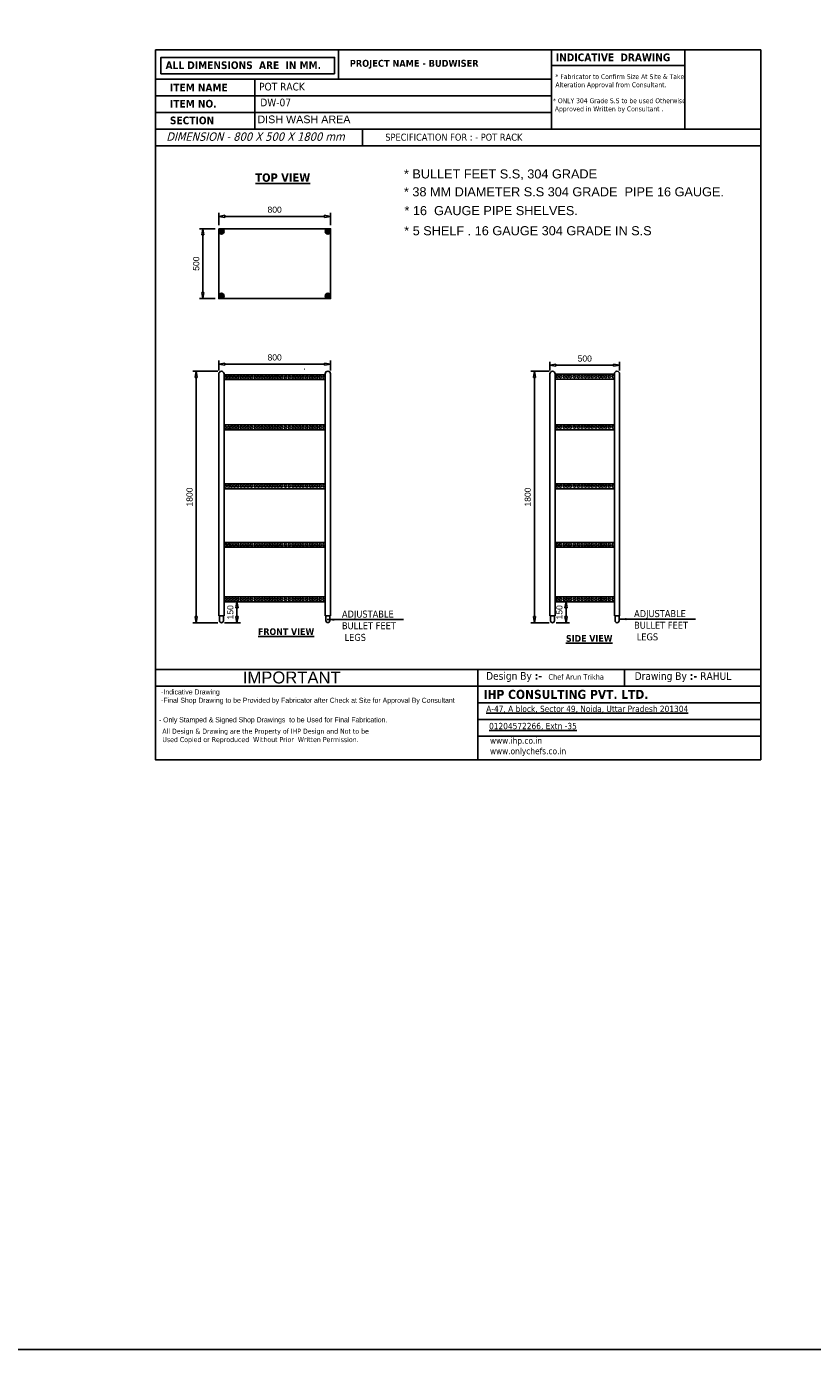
# Model space of a CAD drawing. Header units: millimetres. Extents: x 19005 to 129500, y -3989 to 12792.
# Tile 13 of 20: x 79583 to 85210, y -3989 to 5483. Entities that reach past the tile are written whole.
import ezdxf

# ---------------------------------------------------------------- set-up
doc = ezdxf.new("R2010")
doc.units = ezdxf.units.MM
doc.styles.get("Standard").update_dxf_attribs({"font": 'arial.ttf'})
doc.styles.add('style1', font='txt.shx')
doc.dimstyles.new('LBF 50', dxfattribs={"dimscale": 25, "dimtxt": 1.75, "dimasz": 1.75, "dimexe": 1, "dimexo": 1, "dimgap": 1, "dimtad": 1, "dimdec": 0, "dimrnd": 5, "dimzin": 12, "dimdsep": 46, "dimtxsty": 'Standard', "dimblk": 'CLOSEDBLANK', "dimcen": 0, "dimclrd": 256, "dimclre": 256, "dimclrt": 256, "dimadec": 0, "dimazin": 3, "dimtfac": 1, "dimtdec": 0, "dimtofl": 0, "dimtmove": 0, "dimatfit": 3, "dimldrblk": 'CLOSEDBLANK', "dimfxl": 0.18, "dimtolj": 1, "dimtzin": 0, "dimlwd": -1, "dimlwe": -1, "dimarcsym": 0})
doc.dimstyles.get("Standard").update_dxf_attribs({"dimscale": 1.002, "dimtxt": 50.18, "dimasz": 35.18, "dimexe": 0.18, "dimexo": 0.0625, "dimgap": 0.09, "dimtad": 0, "dimtih": 1, "dimtoh": 1, "dimdec": 0, "dimzin": 0, "dimdsep": 46, "dimtxsty": 'Standard', "dimcen": 0.09, "dimclrd": 256, "dimclrt": 7, "dimadec": 0, "dimazin": 0, "dimtfac": 1, "dimtdec": 0, "dimtofl": 0, "dimtmove": 0, "dimatfit": 3, "dimfxl": 1, "dimtfillclr": 256, "dimtolj": 1, "dimtzin": 0, "dimarcsym": 0})

# ---------------------------------------------------------------- blocks, each defined once
blk = doc.blocks.new('_ClosedBlank')
at = {"color": 0, "linetype": 'ByBlock', "lineweight": -2}
for p, q in [((-1, 0.17), (0, 0)), ((-1, 0.17), (-1, -0.17)), ((0, 0), (-1, -0.17))]:
    blk.add_line(p, q, dxfattribs=at)
blk = doc.blocks.new('*D118')
at = {"transparency": 16777216}
for p, q in [((80959.7, 4059.5), (80959.7, 4148.3)), ((81003.5, 4123.3), (81715.6, 4123.3)), ((81759.4, 4059.5), (81759.4, 4148.3))]:
    blk.add_line(p, q, dxfattribs=at)
at = {"layer": 'Defpoints', "color": 0, "transparency": 16777216}
for p in [(81759.4, 4123.3), (80959.7, 4034.5), (81759.4, 4034.5)]:
    blk.add_point(p, dxfattribs=at)
at = {"transparency": 16777216, "xscale": 43.75, "yscale": 43.75, "zscale": 43.75, "rotation": 180}
blk.add_blockref('_ClosedBlank', (80959.7, 4123.3), dxfattribs=at)
at = {"transparency": 16777216, "xscale": 43.75, "yscale": 43.75, "zscale": 43.75}
blk.add_blockref('_ClosedBlank', (81759.4, 4123.3), dxfattribs=at)
at = {"transparency": 16777216, "insert": (81359.5, 4170.6), "char_height": 43.75, "attachment_point": 5}
blk.add_mtext('\\A1;800', dxfattribs=at)
blk = doc.blocks.new('*D117')
at = {"transparency": 16777216}
for p, q in [((80934.7, 4034.6), (80820.3, 4034.6)), ((80845.3, 3990.8), (80845.3, 3578.2)), ((80934.7, 3534.5), (80820.3, 3534.5))]:
    blk.add_line(p, q, dxfattribs=at)
at = {"layer": 'Defpoints', "color": 0, "transparency": 16777216}
for p in [(80959.7, 4034.6), (80845.3, 3534.5), (80959.7, 3534.5)]:
    blk.add_point(p, dxfattribs=at)
at = {"transparency": 16777216, "xscale": 43.75, "yscale": 43.75, "zscale": 43.75}
for p, rotation in [((80845.3, 4034.6), 90), ((80845.3, 3534.5), 270)]:
    blk.add_blockref('_ClosedBlank', p, dxfattribs=dict(at, rotation=rotation))
at = {"transparency": 16777216, "insert": (80798, 3784.5), "char_height": 43.75, "attachment_point": 5, "rotation": 90}
blk.add_mtext('\\A1;500', dxfattribs=at)
blk = doc.blocks.new('*D119')
at = {"transparency": 16777216}
for p, q in [((80953.5, 3013.9), (80772.8, 3013.9)), ((80797.8, 1257.5), (80797.8, 2970.2)), ((80953.5, 1213.8), (80772.8, 1213.8))]:
    blk.add_line(p, q, dxfattribs=at)
at = {"layer": 'Defpoints', "color": 0, "transparency": 16777216}
for p in [(80797.8, 3013.9), (80978.5, 3013.9), (80978.5, 1213.8)]:
    blk.add_point(p, dxfattribs=at)
at = {"transparency": 16777216, "xscale": 43.75, "yscale": 43.75, "zscale": 43.75}
for p, rotation in [((80797.8, 3013.9), 90), ((80797.8, 1213.8), 270)]:
    blk.add_blockref('_ClosedBlank', p, dxfattribs=dict(at, rotation=rotation))
at = {"transparency": 16777216, "insert": (80750.4, 2113.9), "char_height": 43.75, "attachment_point": 5, "rotation": 90}
blk.add_mtext('\\A1;1800', dxfattribs=at)
blk = doc.blocks.new('*D120')
at = {"transparency": 16777216}
for p, q in [((81022.5, 1363.8), (81114.8, 1363.8)), ((81089.8, 1320), (81089.8, 1257.6)), ((81001.5, 1213.9), (81114.8, 1213.9))]:
    blk.add_line(p, q, dxfattribs=at)
at = {"layer": 'Defpoints', "color": 0, "transparency": 16777216}
for p in [(80997.5, 1363.8), (80976.5, 1213.9), (81089.8, 1213.9)]:
    blk.add_point(p, dxfattribs=at)
at = {"transparency": 16777216, "xscale": 43.75, "yscale": 43.75, "zscale": 43.75}
for p, rotation in [((81089.8, 1363.8), 90), ((81089.8, 1213.9), 270)]:
    blk.add_blockref('_ClosedBlank', p, dxfattribs=dict(at, rotation=rotation))
at = {"transparency": 16777216, "insert": (81042.5, 1288.8), "char_height": 43.75, "attachment_point": 5, "rotation": 90}
blk.add_mtext('\\A1;150', dxfattribs=at)
blk = doc.blocks.new('*D121')
at = {"transparency": 16777216}
for p, q in [((83323.7, 3013.8), (83194, 3013.8)), ((83219, 1257.5), (83219, 2970)), ((83323.7, 1213.8), (83194, 1213.8))]:
    blk.add_line(p, q, dxfattribs=at)
at = {"layer": 'Defpoints', "color": 0, "transparency": 16777216}
for p in [(83219, 3013.8), (83348.7, 3013.8), (83348.7, 1213.8)]:
    blk.add_point(p, dxfattribs=at)
at = {"transparency": 16777216, "xscale": 43.75, "yscale": 43.75, "zscale": 43.75}
for p, rotation in [((83219, 3013.8), 90), ((83219, 1213.8), 270)]:
    blk.add_blockref('_ClosedBlank', p, dxfattribs=dict(at, rotation=rotation))
at = {"transparency": 16777216, "insert": (83171.6, 2113.8), "char_height": 43.75, "attachment_point": 5, "rotation": 90}
blk.add_mtext('\\A1;1800', dxfattribs=at)
blk = doc.blocks.new('*D122')
at = {"transparency": 16777216}
for p, q in [((83392.7, 1363.8), (83470.5, 1363.8)), ((83445.5, 1257.5), (83445.5, 1320)), ((83373.7, 1213.8), (83470.5, 1213.8))]:
    blk.add_line(p, q, dxfattribs=at)
at = {"layer": 'Defpoints', "color": 0, "transparency": 16777216}
for p in [(83367.7, 1363.8), (83445.5, 1363.8), (83348.7, 1213.8)]:
    blk.add_point(p, dxfattribs=at)
at = {"transparency": 16777216, "xscale": 43.75, "yscale": 43.75, "zscale": 43.75}
for p, rotation in [((83445.5, 1363.8), 90), ((83445.5, 1213.8), 270)]:
    blk.add_blockref('_ClosedBlank', p, dxfattribs=dict(at, rotation=rotation))
at = {"transparency": 16777216, "insert": (83398.2, 1288.8), "char_height": 43.75, "attachment_point": 5, "rotation": 90}
blk.add_mtext('\\A1;150', dxfattribs=at)
blk = doc.blocks.new('*D123')
at = {"transparency": 16777216}
for p, q in [((80959.5, 3019.9), (80959.5, 3090.4)), ((81003.2, 3065.4), (81715.7, 3065.4)), ((81759.5, 3019.9), (81759.5, 3090.4))]:
    blk.add_line(p, q, dxfattribs=at)
at = {"layer": 'Defpoints', "color": 0, "transparency": 16777216}
for p in [(81759.5, 3065.4), (80959.5, 2994.9), (81759.5, 2994.9)]:
    blk.add_point(p, dxfattribs=at)
at = {"transparency": 16777216, "xscale": 43.75, "yscale": 43.75, "zscale": 43.75, "rotation": 180}
blk.add_blockref('_ClosedBlank', (80959.5, 3065.4), dxfattribs=at)
at = {"transparency": 16777216, "xscale": 43.75, "yscale": 43.75, "zscale": 43.75}
blk.add_blockref('_ClosedBlank', (81759.5, 3065.4), dxfattribs=at)
at = {"transparency": 16777216, "insert": (81359.5, 3112.8), "char_height": 43.75, "attachment_point": 5}
blk.add_mtext('\\A1;800', dxfattribs=at)
blk = doc.blocks.new('*D124')
at = {"transparency": 16777216}
for p, q in [((83329.7, 3019.8), (83329.7, 3082.8)), ((83785.6, 3057.8), (83373.5, 3057.8)), ((83829.3, 3020.3), (83829.3, 3082.8))]:
    blk.add_line(p, q, dxfattribs=at)
at = {"layer": 'Defpoints', "color": 0, "transparency": 16777216}
for p in [(83329.7, 3057.8), (83329.7, 2994.8), (83829.3, 2995.3)]:
    blk.add_point(p, dxfattribs=at)
at = {"transparency": 16777216, "xscale": 43.75, "yscale": 43.75, "zscale": 43.75, "rotation": 180}
blk.add_blockref('_ClosedBlank', (83329.7, 3057.8), dxfattribs=at)
at = {"transparency": 16777216, "xscale": 43.75, "yscale": 43.75, "zscale": 43.75}
blk.add_blockref('_ClosedBlank', (83829.3, 3057.8), dxfattribs=at)
at = {"transparency": 16777216, "insert": (83579.5, 3105.1), "char_height": 43.75, "attachment_point": 5}
blk.add_mtext('\\A1;500', dxfattribs=at)

msp = doc.modelspace()

# ---------------------------------------------------------------- hatches: boundary and pattern name
at = {"linetype": 'ByBlock'}
h = msp.add_hatch(color=256, dxfattribs=at)
h.dxf.hatch_style = 1
h.paths.add_polyline_path([(80997.7, 4015.5, 1), (80959.7, 4015.5, 1)])
h = msp.add_hatch(color=256, dxfattribs=at)
h.dxf.hatch_style = 1
h.paths.add_polyline_path([(81721.4, 4015.5, -1), (81759.4, 4015.5, -1)])
h = msp.add_hatch(color=256, dxfattribs=at)
h.dxf.hatch_style = 1
h.paths.add_polyline_path([(80997.7, 3553.4, 1), (80959.7, 3553.4, 1)])
h = msp.add_hatch(color=256, dxfattribs=at)
h.dxf.hatch_style = 1
h.paths.add_polyline_path([(81721.4, 3553.4, -1), (81759.4, 3553.4, -1)])

# ---------------------------------------------------------------- linework, layer by layer
for p, q in [((81217.8, 5104.6), (81217.8, 4746.7)), ((81989.3, 4746.7), (81989.3, 4627.4)), ((80959.5, 2994.9), (80959.5, 1262.6)), ((80997.5, 2994.9), (80997.5, 1262.6)), ((81721.5, 2989.8), (80997.8, 2989.8)), ((81721.5, 2954.8), (80997.8, 2954.8)), ((81574.7, 3028.4), (81574.2, 3028.4)), ((81721.5, 2995.9), (81721.5, 1263.7)), ((81759.5, 2996.9), (81759.5, 1263.7)), ((83329.7, 2995.7), (83329.7, 1262.6)), ((83367.7, 2994.8), (83367.7, 1262.6)), ((83791.3, 2992.8), (83367.7, 2992.8)), ((83791.3, 2957.8), (83368.1, 2957.8)), ((83791.3, 2995.3), (83791.3, 1263.1)), ((83829.3, 2995.3), (83829.3, 1263.1)), ((81721.5, 2629.6), (80997.5, 2629.6)), ((81721.5, 2594.6), (80997.5, 2594.6)), ((83791.3, 2629.6), (83367.7, 2629.6)), ((83791.3, 2594.6), (83367.7, 2594.6)), ((81721.5, 2207.5), (80997.5, 2207.5)), ((83791.3, 2207.5), (83367.7, 2207.5)), ((83830, 2208.1), (83829.7, 2208.1)), ((81721.5, 2172.5), (80997.5, 2172.5)), ((83791.3, 2172.5), (83367.7, 2172.5)), ((81721.5, 1789.3), (80997.5, 1789.3)), ((81721.5, 1754.3), (80997.5, 1754.3)), ((83791.3, 1789.3), (83367.7, 1789.3)), ((83791.3, 1754.3), (83367.7, 1754.3)), ((83830, 1789.8), (83829.7, 1789.8)), ((81721.5, 1398.8), (80997.5, 1398.8)), ((81721.5, 1363.8), (80997.5, 1363.8)), ((83791.3, 1398.8), (83367.7, 1398.8)), ((83791.3, 1363.8), (83367.7, 1363.8)), ((83830, 1405.3), (83829.7, 1405.3)), ((80997.5, 1262.6), (80959.5, 1262.6)), ((80964.5, 1262.6), (80964.5, 1227.8)), ((80992.5, 1262.6), (80992.5, 1227.8)), ((81721.5, 1263.7), (81759.5, 1263.7)), ((81726, 1263.7), (81726, 1228.9)), ((81754, 1263.7), (81754, 1228.9)), ((83367.7, 1262.6), (83329.7, 1262.6)), ((83334.7, 1262.6), (83334.7, 1227.8)), ((83362.7, 1262.6), (83362.7, 1227.8)), ((83829.3, 1263.1), (83791.3, 1263.1)), ((83796.8, 1263.1), (83796.8, 1228.3)), ((83824.8, 1263.1), (83824.8, 1228.3)), ((84839.5, 879.9), (80506.4, 879.9)), ((82814.5, 879.9), (82814.5, 233)), ((82890.9, 879.9), (84839.5, 879.9)), ((81817, 760.6), (80506.4, 760.6))]:
    msp.add_line(p, q, dxfattribs=at)
msp.add_lwpolyline([(19005.1, 12791.7), (123982.6, 12791.7), (123982.6, -3988.8), (19005.1, -3988.8)], close=True)
for points in [[(80506.4, 5314.7), (84839.5, 5314.7), (84839.5, 233), (80506.4, 233)], [(80506.4, 5314.7), (84839.5, 5314.7), (84839.5, 233), (80506.4, 233)], [(80506.4, 5314.7), (84839.5, 5314.7), (84839.5, 233), (80506.4, 233)], [(80506.4, 5314.7), (84839.5, 5314.7), (84839.5, 233), (80506.4, 233)], [(80506.4, 5314.7), (84839.5, 5314.7), (84839.5, 233), (80506.4, 233)], [(81817, 5314.7), (83341.3, 5314.7), (83341.3, 5104.6), (81817, 5104.6)], [(83341.3, 5314.7), (84296.8, 5314.7), (84296.8, 5203.5), (83341.3, 5203.5)], [(84296.8, 5314.7), (83341.3, 5314.7), (83341.3, 4746.7), (84296.8, 4746.7)], [(81788.1, 5144.4), (80545, 5144.4), (80545, 5260.5), (81788.1, 5260.5)], [(80506.4, 5104.6), (83341.3, 5104.6), (83341.3, 4985.3), (80506.4, 4985.3)], [(80506.4, 4985.3), (83341.3, 4985.3), (83341.3, 4866), (80506.4, 4866)], [(80506.4, 4746.7), (84839.5, 4746.7), (84839.5, 4627.4), (80506.4, 4627.4)], [(80959.7, 4034.5), (81759.4, 4034.5), (81759.4, 3534.5), (80959.7, 3534.5)], [(80506.4, 879.9), (84839.5, 879.9), (84839.5, 760.6), (80506.4, 760.6)], [(82814.5, 879.9), (83865.2, 879.9), (83865.2, 760.6), (82814.5, 760.6)], [(82814.5, 879.9), (84839.5, 879.9), (84839.5, 760.6), (82814.5, 760.6)], [(83865.2, 879.9), (84839.5, 879.9), (84839.5, 760.6), (83865.2, 760.6)], [(82814.5, 760.6), (84839.5, 760.6), (84839.5, 641.3), (82814.5, 641.3)], [(82814.5, 641.3), (84839.5, 641.3), (84839.5, 522), (82814.5, 522)], [(82814.5, 522), (84839.5, 522), (84839.5, 402.7), (82814.5, 402.7)], [(82814.5, 402.7), (84839.5, 402.7), (84839.5, 233), (82814.5, 233)]]:
    msp.add_lwpolyline(points, close=True, dxfattribs=at)
for points in [[(80959.7, 4034.5), (81759.4, 4034.5)], [(80959.7, 4034.5), (80959.7, 3984.5)]]:
    msp.add_lwpolyline(points, dxfattribs=at)
for centre in [(80978.7, 4015.5), (81740.4, 4015.5), (80978.7, 3553.4), (81740.4, 3553.4)]:
    msp.add_circle(centre, 19, dxfattribs=at)
for centre in [(81008.9, 2972.3), (81030.4, 2972.3), (81051, 2972.5), (81072.5, 2972.5), (81095.6, 2972.5), (81120.5, 2972.5), (81144.1, 2972.5), (81168.2, 2972.5), (81193.5, 2972.5), (81220.4, 2972.5), (81244.4, 2972.5), (81268.4, 2972.5), (81293.2, 2972.5), (81316.9, 2972.5), (81338.7, 2972.5), (81362.4, 2972.5), (81385, 2972.5), (81408.4, 2972.5), (81436.3, 2972.5), (81463.9, 2972.5), (81490.9, 2972.5), (81515.2, 2972.5), (81539.4, 2972.5), (81563.4, 2972.5), (81589, 2972.5), (81615.2, 2972.5), (81636, 2972.5), (81660.3, 2972.5), (81685.4, 2972.5), (81713, 2972.5), (83383, 2977.8), (83405.6, 2977.8), (83432.3, 2977.8), (83454.9, 2977.8), (83478.3, 2977.8), (83506.2, 2977.8), (83533.8, 2977.8), (83560.8, 2977.8), (83585.1, 2977.8), (83609.3, 2977.8), (83633.3, 2977.8), (83658.9, 2977.8), (83685.1, 2977.8), (83705.9, 2977.8), (83730.2, 2977.8), (83755.3, 2977.8), (83782.9, 2977.8), (81008.8, 2611.6), (81030.3, 2611.6), (81051, 2612.4), (81072.5, 2612.4), (81095.6, 2612.4), (81120.5, 2612.4), (81144.1, 2612.4), (81168.2, 2612.4), (81193.5, 2612.4), (81220.4, 2612.4), (81244.4, 2612.4), (81268.4, 2612.4), (81293.2, 2612.4), (81316.9, 2612.4), (81338.7, 2612.4), (81362.4, 2612.4), (81385, 2612.4), (81408.4, 2612.4), (81436.3, 2612.4), (81463.9, 2612.4), (81490.9, 2612.4), (81515.2, 2612.4), (81539.4, 2612.4), (81563.4, 2612.4), (81589, 2612.4), (81615.2, 2612.4), (81636, 2612.4), (81660.3, 2612.4), (81685.4, 2612.4), (81713, 2612.4), (83383, 2614.4), (83405.6, 2614.4), (83432.3, 2614.6), (83454.9, 2614.6), (83478.3, 2614.6), (83506.2, 2614.6), (83533.8, 2614.6), (83560.8, 2614.6), (83585.1, 2614.6), (83609.3, 2614.6), (83633.3, 2614.6), (83658.9, 2614.6), (83685.1, 2614.6), (83705.9, 2614.6), (83730.2, 2614.6), (83755.3, 2614.6), (83782.9, 2614.6), (81008.7, 2192.8), (81030.3, 2192.8), (81051, 2193.2), (81072.5, 2193.2), (81095.6, 2193.2), (81120.5, 2193.2), (81144.1, 2193.2), (81168.2, 2193.2), (81193.5, 2193.2), (81220.4, 2193.2), (81244.4, 2193.2), (81268.4, 2193.2), (81293.2, 2193.2), (81316.9, 2193.2), (81338.7, 2193.2), (81362.4, 2193.2), (81385, 2193.2), (81408.4, 2193.2), (81436.3, 2193.2), (81463.9, 2193.2), (81490.9, 2193.2), (81515.2, 2193.2), (81539.4, 2193.2), (81563.4, 2193.2), (81589, 2193.2), (81615.2, 2193.2), (81636, 2193.2), (81660.3, 2193.2), (81685.4, 2193.2), (81713, 2193.2), (83383, 2192.2), (83405.6, 2192.2), (83432.3, 2192.6), (83454.9, 2192.6), (83478.3, 2192.6), (83506.2, 2192.6), (83533.8, 2192.6), (83560.8, 2192.6), (83585.1, 2192.6), (83609.3, 2192.6), (83633.3, 2192.6), (83658.9, 2192.6), (83685.1, 2192.6), (83705.9, 2192.6), (83730.2, 2192.6), (83755.3, 2192.6), (83782.9, 2192.6), (81009.4, 1769.9), (81031, 1769.9), (81051, 1771), (81072.5, 1771), (81095.6, 1771), (81120.5, 1771), (81144.1, 1771), (81168.2, 1771), (81193.5, 1771), (81220.4, 1771), (81244.4, 1771), (81268.4, 1771), (81293.2, 1771), (81316.9, 1771), (81338.7, 1771), (81362.4, 1771), (81385, 1771), (81408.4, 1771), (81436.3, 1771), (81463.9, 1771), (81490.9, 1771), (81515.2, 1771), (81539.4, 1771), (81563.4, 1771), (81589, 1771), (81615.2, 1771), (81636, 1771), (81660.3, 1771), (81685.4, 1771), (81713, 1771), (83383, 1771.7), (83405.6, 1771.7), (83432.3, 1771.6), (83454.9, 1771.6), (83478.3, 1771.6), (83506.2, 1771.6), (83533.8, 1771.6), (83560.8, 1771.6), (83585.1, 1771.6), (83609.3, 1771.6), (83633.3, 1771.6), (83658.9, 1771.6), (83685.1, 1771.6), (83705.9, 1771.6), (83730.2, 1771.6), (83755.3, 1771.6), (83782.9, 1771.6), (81008.6, 1382.2), (81030.2, 1382.2), (81051, 1382), (81072.5, 1382), (81095.6, 1382), (81120.5, 1382), (81144.1, 1382), (81168.2, 1382), (81193.5, 1382), (81220.4, 1382), (81244.4, 1382), (81268.4, 1382), (81293.2, 1382), (81316.9, 1382), (81338.7, 1382), (81362.4, 1382), (81385, 1382), (81408.4, 1382), (81436.3, 1382), (81463.9, 1382), (81490.9, 1382), (81515.2, 1382), (81539.4, 1382), (81563.4, 1382), (81589, 1382), (81615.2, 1382), (81636, 1382), (81660.3, 1382), (81685.4, 1382), (81713, 1382), (83383, 1381.4), (83405.6, 1381.4), (83432.3, 1382), (83454.9, 1382), (83478.3, 1382), (83506.2, 1382), (83533.8, 1382), (83560.8, 1382), (83585.1, 1382), (83609.3, 1382), (83633.3, 1382), (83658.9, 1382), (83685.1, 1382), (83705.9, 1382), (83730.2, 1382), (83755.3, 1382), (83782.9, 1382)]:
    msp.add_circle(centre, 8.45)
for centre, radius, start, end in [((80978.5, 2994.9), 19, 0, 180), ((81740.5, 2995.9), 19, 0, 180), ((83348.7, 2994.8), 19, 0, 180), ((83810.3, 2995.3), 19, 0, 180), ((80978.5, 1227.8), 14, 180, 0), ((81740, 1228.9), 14, 180, 0), ((83348.7, 1227.8), 14, 180, 0), ((83810.8, 1228.3), 14, 180, 0)]:
    msp.add_arc(centre, radius, start, end, dxfattribs=at)

# ---------------------------------------------------------------- texts
at = {"linetype": 'ByBlock', "style": 'style1'}
for s, insert, char_height, width, attachment_point in [('{\\fTahoma|b1|i0|c0|p34;ALL DIMENSIONS  ARE  IN MM.}', (80578.5, 5232.7), 55, 1687.991, 1), ('{\\fTahoma|b1|i0|c0|p34;PROJECT NAME - BUDWISER}', (81897.5, 5243.6), 50, 1687.991, 1), ('{\\fTahoma|b1|i0|c0|p34;INDICATIVE  DRAWING}', (83372.4, 5289), 55, 1687.991, 1), ('{\\fTahoma|b0|i0|c0|p34;* Fabricator to Confirm Size At Site & Take\\PAlteration Approval from Consultant.}', (83369.3, 5140.8), 35, 1425.088, 1), ('{\\fTahoma|b1|i0|c0|p34;ITEM NAME}', (80610, 5072.5), 55, 1687.991, 1), ('{\\fTahoma|b1|i0|c0|p34;ITEM NO. }', (80610, 4957), 55, 1687.991, 1), ('{\\fTahoma|b0|i0|c0|p34;* ONLY 304 Grade S.S to be used Otherwise\\P Approved in Written by Consultant .}', (83351.9, 4968.4), 35, 3236.286, 1), ('{\\fTahoma|b1|i0|c0|p34;SECTION }', (80610, 4837.5), 55, 1687.991, 1), ('{\\fTahoma|b0|i1|c0|p34;DIMENSION - 800 X 500 X 1800 mm}', (80583.9, 4724), 60, 1425.938, 1), ('{\\fTahoma|b0|i0|c0|p34;SPECIFICATION FOR : - \\C0;POT RACK }', (82151.6, 4715), 50, 3378.655, 1), ('{\\fTahoma|b1|i0|c0|p34;\\LTOP VIEW}', (81613.9, 4430.8), 60, 510.856, 3), ('{\\fTahoma|b0|i0|c0|p34;\\H1.25x;                   TOP 16 GAUGE \\P\\pi404.26;304 GRADE S.S \\H0.8x;^I}', (69913.1, 3467.1), 40, 1448.518, 1), ('{\\fTahoma|b0|i0|c0|p34;\\H1.25x;                   TOP 16 GAUGE \\P\\pi404.26;304 GRADE S.S \\H0.8x;^I}', (65175.8, 3138), 40, 1448.518, 1), ('{\\fTahoma|b0|i0|c0|p34;ADJUSTABLE\\PBULLET FEET \\P LEGS}', (81841.2, 1301), 50, 443.615, 1), ('{\\fTahoma|b0|i0|c0|p34;ADJUSTABLE\\PBULLET FEET \\P LEGS}', (83932.7, 1304.6), 50, 443.615, 1), ('{\\fTahoma|b1|i0|c0|p34;\\LFRONT VIEW}', (81240.4, 1174.3), 48, 858.1, 1), ('{\\fTahoma|b1|i0|c0|p34;\\LSIDE VIEW}', (83444.8, 1125.6), 48, 858.1, 1), ('{\\fTahoma|b0|i0|c0|p34;Design By \\fTahoma|b1|i0|c0|p34;:-  \\fTahoma|b0|i0|c0|p34;\\H0.72727x;Chef Arun Trikha\\fTahoma|b1|i0|c0|p34;\\H1.375x; }', (82873.1, 861), 55, 1687.991, 1), ('{\\fTahoma|b0|i0|c0|p34;Drawing By \\fTahoma|b1|i0|c0|p34;:- \\fTahoma|b0|i0|c0|p34;\\C7;RAHUL }', (83937, 859.8), 55, 1687.991, 1), ('{\\fTechnic|b0|i0|c2|p2;-Indicative Drawing\\P-Final Shop Drawing to be Provided by Fabricator after Check at Site for Approval By Consultant}', (80547, 736.8), 36, 1767.083, 1), ('{\\fTahoma|b1|i0|c0|p34;\\C256;IHP CONSULTING PVT. LTD.}', (82854.9, 733.6), 65, 2814.621, 1), ('{\\fTahoma|b0|i0|c0|p34;\\L\\C256;A-47, A block, Sector 49, Noida, Uttar Pradesh 201304}', (82874.5, 620.2), 45, 1687.991, 1), ('{\\fTahoma|b0|i0|c0|p34;\\L\\C256;01204572266, Extn -35}', (82894.5, 497.1), 45, 1687.991, 1), ('{\\fTahoma|b0|i0|c0|p34;\\H1.44x;All Design & Drawing are the Property of IHP Design and Not to be Used Copied or Reproduced  Without Prior  Written Permission\\fTahoma|b1|i0|c0|p34;\\H0.69444x;. }', (80555.4, 455.6), 25, 1481.326, 1), ('{\\fTahoma|b0|i0|c0|p34;\\C256;www.ihp.co.in \\L\\P\\lwww.onlychefs.co.in}', (82901.3, 392.9), 45, 1687.991, 1)]:
    msp.add_mtext(s, dxfattribs=dict(at, insert=insert, char_height=char_height, width=width, attachment_point=attachment_point))
at = {"linetype": 'ByBlock', "char_height": 55, "attachment_point": 1}
for s, width, heights, insert in [('{\\fTahoma|b0|i0|c0|p34;\\C0;POT RACK }', 1665.78, [0], (81248.1, 5079.4)), ('{\\fTahoma|b0|i0|c0|p34;DW-07}', 720.74, [68.6], (81256.7, 4966.1)), ('DISH WASH AREA ', 2151.86, [0], (81236.1, 4845))]:
    msp.add_mtext_dynamic_manual_height_columns(s, width=width, gutter_width=1, heights=heights, dxfattribs=dict(at, insert=insert))
at = {"linetype": 'ByBlock', "attachment_point": 1}
for s, insert, char_height, width in [('* BULLET FEET S.S, 304 GRADE ', (82285, 4459.5), 65, 2041.418), ('* 38 MM DIAMETER S.S 304 GRADE  PIPE 16 GAUGE.', (82285, 4331.4), 65, 2586.472), ('* 16  GAUGE PIPE SHELVES.', (82288.6, 4196.8), 65, 2586.472), ('* 5 SHELF . 16 GAUGE 304 GRADE IN S.S', (82287.1, 4052.7), 65, 2586.472), ('IMPORTANT', (81131.6, 864.7), 85.17, 1210.305), ('{\\fTechnic|b0|i0|c2|p2;- Only Stamped & Signed Shop Drawings  to be Used for Final Fabrication.}', (80531.1, 537.2), 36, 1988.238)]:
    msp.add_mtext(s, dxfattribs=dict(at, insert=insert, char_height=char_height, width=width))

# ---------------------------------------------------------------- dimensions: what is measured, and where the dimension line sits
for base, p1, p2, picture, middle in [((81759.4, 4123.3), (80959.7, 4034.5), (81759.4, 4034.5), '*D118', (81359.5, 4170.6)), ((81759.5, 3065.4), (80959.5, 2994.9), (81759.5, 2994.9), '*D123', (81359.5, 3112.8)), ((83329.7, 3057.8), (83829.3, 2995.3), (83329.7, 2994.8), '*D124', (83579.5, 3105.1))]:
    dim = msp.add_linear_dim(base=base, p1=p1, p2=p2, dimstyle='LBF 50')
    dim.commit()
    dim.dimension.update_dxf_attribs({"geometry": picture, "text_midpoint": middle})
for base, p1, p2, picture, middle in [((80845.3, 3534.5), (80959.7, 4034.6), (80959.7, 3534.5), '*D117', (80798, 3784.5)), ((80797.8, 3013.9), (80978.5, 1213.8), (80978.5, 3013.9), '*D119', (80750.4, 2113.9)), ((83219, 3013.8), (83348.7, 1213.8), (83348.7, 3013.8), '*D121', (83171.6, 2113.8)), ((81089.8, 1213.9), (80997.5, 1363.8), (80976.5, 1213.9), '*D120', (81042.5, 1288.8)), ((83445.5, 1363.8), (83348.7, 1213.8), (83367.7, 1363.8), '*D122', (83398.2, 1288.8))]:
    dim = msp.add_linear_dim(base=base, p1=p1, p2=p2, angle=90, dimstyle='LBF 50')
    dim.commit()
    dim.dimension.update_dxf_attribs({"geometry": picture, "text_midpoint": middle})

# ---------------------------------------------------------------- leaders
for points in [[(81736.5, 1236.1), (82281.3, 1236.1)], [(83828, 1239.8), (84372.8, 1239.8)]]:
    msp.add_leader(points, dimstyle='Standard', override={"dimasz": 50, "dimgap": 0.09, "dimtad": 0})

doc.saveas('drawing.dxf')
